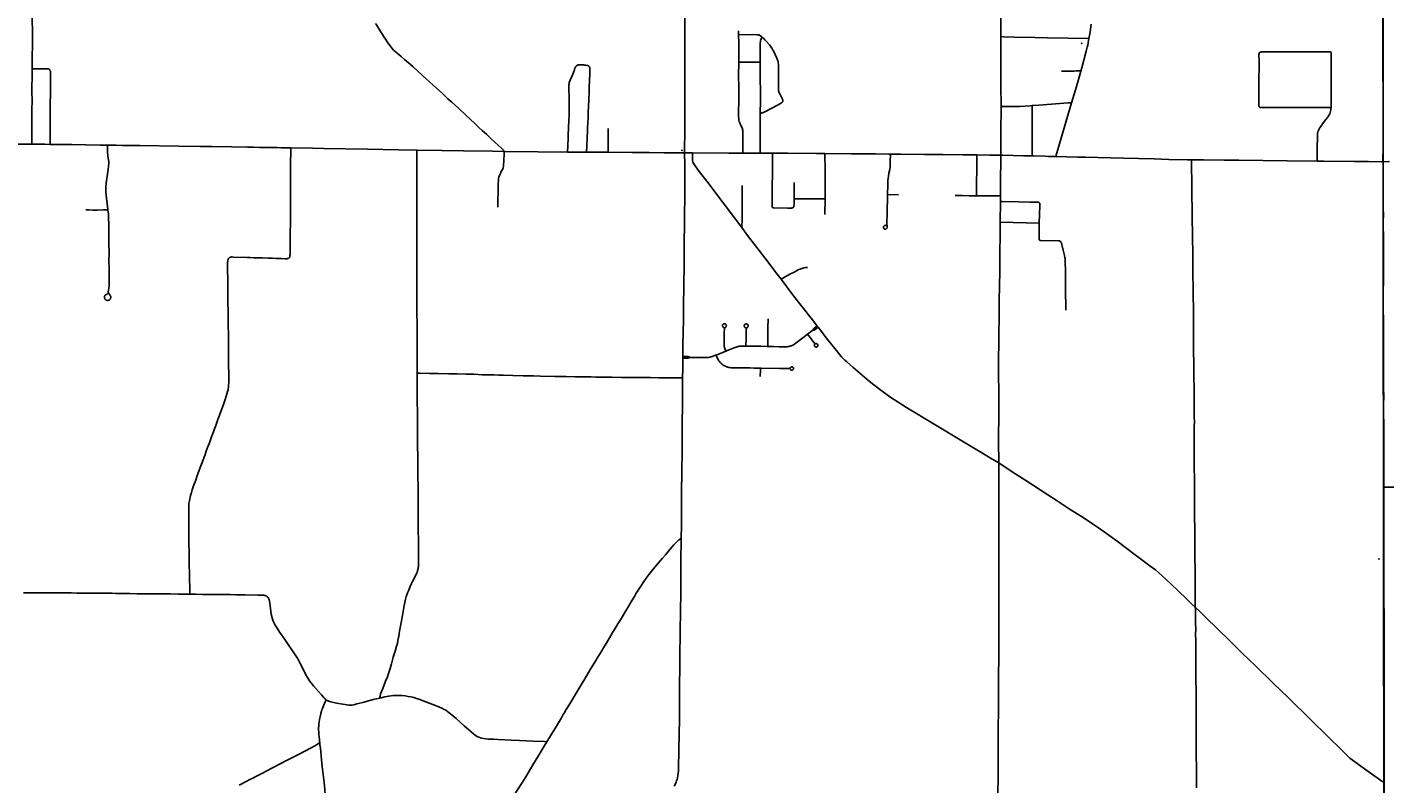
# Model space of a CAD drawing. Header units: feet. Extents: x 2113747 to 2516209, y 960708 to 1356798.
# Tile 36 of 92: x 2302517 to 2328690, y 1119233 to 1133823. Entities that reach past the tile are written whole.
import ezdxf

# ---------------------------------------------------------------- set-up
doc = ezdxf.new("R2010")
doc.units = ezdxf.units.FT
doc.header["$LTSCALE"] = 20
doc.header["$MEASUREMENT"] = 0
doc.linetypes.add('OhDOT_USTN3', pattern=[0.22, 0.165, -0.055])
for name, color, linetype in [('GM_X_County_Road', 3, 'Continuous'), ('GM_X_State_Location', 251, 'Continuous'), ('GM_X_State_Route', 1, 'Continuous'), ('GM_X_Township', 251, 'OhDOT_USTN3'), ('GM_X_Township_Road', 4, 'Continuous'), ('GM_X_Township_Subdivision', 4, 'Continuous'), ('GM_X_Unincorporated_Location', 2, 'Continuous')]:
    doc.layers.add(name, color=color, linetype=linetype)
doc.styles.add('Styledgn030', font='dgn030.shx')

msp = doc.modelspace()

# ---------------------------------------------------------------- linework, layer by layer
at = {"layer": 'GM_X_County_Road', "flags": 128}
for points in [[(2321290, 1133640), (2321290, 1133641), (2321287, 1134084), (2321285, 1134338), (2321285, 1134350), (2321284, 1134427), (2321283, 1134548), (2321286, 1134843)], [(2328655, 1133516), (2328655, 1133559), (2328657, 1133713), (2328656, 1133779), (2328656, 1133877), (2328657, 1134099), (2328657, 1134140), (2328657, 1134174), (2328657, 1134238), (2328656, 1134373), (2328657, 1134543), (2328659, 1134750), (2328659, 1134767)], [(2302613, 1133021), (2302613, 1133116), (2302615, 1133311), (2302617, 1133421), (2302617, 1133595), (2302617, 1133765), (2302616, 1133942), (2302616, 1134093), (2302619, 1134292), (2302620, 1134472)], [(2321293, 1132293), (2321290, 1132703), (2321290, 1133048), (2321290, 1133412), (2321290, 1133640)], [(2322830, 1132976), (2322847, 1133038), (2322934, 1133361), (2322953, 1133435), (2322962, 1133475), (2322971, 1133520), (2322979, 1133571), (2322985, 1133605)], [(2328655, 1131228), (2328654, 1131252), (2328654, 1131337), (2328655, 1131436), (2328656, 1131636), (2328657, 1131797), (2328658, 1131984), (2328658, 1132115), (2328657, 1132250), (2328658, 1132332), (2328658, 1132407), (2328658, 1132568), (2328657, 1132735), (2328657, 1132844), (2328656, 1132962), (2328656, 1133057), (2328655, 1133159), (2328655, 1133224), (2328655, 1133306), (2328655, 1133369), (2328655, 1133445), (2328655, 1133516)], [(2302610, 1131565), (2302610, 1131590), (2302610, 1131649), (2302610, 1131753), (2302610, 1131920), (2302610, 1131986), (2302609, 1132087), (2302608, 1132268), (2302612, 1132368), (2302610, 1132614), (2302613, 1132907), (2302613, 1133021)], [(2322652, 1132365), (2322702, 1132532), (2322764, 1132742), (2322830, 1132976)], [(2321289, 1131354), (2321289, 1131697), (2321289, 1131920), (2321292, 1132162), (2321293, 1132293)], [(2322348, 1131328), (2322366, 1131400), (2322416, 1131570), (2322541, 1131992), (2322652, 1132365)], [(2299614, 1131575), (2299647, 1131578), (2299703, 1131582), (2299814, 1131583), (2300566, 1131577), (2301084, 1131574), (2301668, 1131569), (2301931, 1131569), (2302406, 1131566), (2302610, 1131565)], [(2302610, 1131565), (2302859, 1131564), (2302963, 1131563)], [(2302963, 1131563), (2303376, 1131559), (2303648, 1131554), (2303923, 1131549), (2304066, 1131547)], [(2304066, 1131547), (2304232, 1131545), (2304347, 1131544), (2304688, 1131539), (2305442, 1131528), (2305856, 1131522), (2306085, 1131519), (2306456, 1131512), (2306765, 1131506), (2306822, 1131506), (2306886, 1131506), (2306997, 1131505), (2307053, 1131504), (2307138, 1131503), (2307200, 1131503), (2307334, 1131500), (2307413, 1131499), (2307481, 1131497), (2307600, 1131495)], [(2307600, 1131495), (2308019, 1131487), (2308236, 1131485), (2309078, 1131470), (2309675, 1131459), (2310030, 1131454)], [(2310030, 1131454), (2310511, 1131446), (2310928, 1131437), (2311488, 1131429), (2311712, 1131426)], [(2311712, 1131426), (2312366, 1131417), (2312935, 1131414)], [(2312935, 1131414), (2313235, 1131412), (2313303, 1131412)], [(2313303, 1131412), (2313719, 1131410)], [(2313719, 1131410), (2314186, 1131407)], [(2314186, 1131407), (2314510, 1131405), (2314801, 1131402), (2314969, 1131401)], [(2314969, 1131401), (2315054, 1131401), (2315192, 1131399)], [(2315192, 1131399), (2315342, 1131398), (2315343, 1131398)], [(2315343, 1131398), (2315342, 1131321), (2315344, 1131272), (2315346, 1131253), (2315352, 1131228), (2315359, 1131206), (2315368, 1131186), (2315379, 1131167), (2315392, 1131149), (2315474, 1131042), (2315645, 1130822), (2315834, 1130570), (2315975, 1130384), (2316293, 1129961)], [(2315343, 1131398), (2316042, 1131395), (2316314, 1131394)], [(2316314, 1131394), (2316650, 1131394)], [(2316650, 1131394), (2316884, 1131393)], [(2316884, 1131393), (2317177, 1131392), (2317732, 1131388), (2317897, 1131387)], [(2317897, 1131387), (2318406, 1131382), (2318862, 1131378), (2319131, 1131376), (2319158, 1131376)], [(2319158, 1131376), (2319358, 1131374), (2319818, 1131369), (2320169, 1131367), (2320552, 1131362), (2320772, 1131359), (2320828, 1131359)], [(2320828, 1131359), (2321067, 1131356), (2321230, 1131355), (2321289, 1131354)], [(2321282, 1130568), (2321284, 1130783), (2321289, 1131354)], [(2321289, 1131354), (2321329, 1131354), (2321722, 1131344), (2321894, 1131340)], [(2321894, 1131340), (2321916, 1131339), (2322134, 1131333)], [(2322134, 1131333), (2322209, 1131331), (2322348, 1131328)], [(2322348, 1131328), (2322773, 1131318)], [(2322773, 1131318), (2322919, 1131315), (2323652, 1131296), (2323944, 1131288), (2324243, 1131281), (2324525, 1131274), (2324878, 1131267), (2324960, 1131266)], [(2324960, 1131266), (2325193, 1131262), (2325595, 1131257), (2325877, 1131256), (2326809, 1131246), (2327388, 1131239)], [(2327388, 1131239), (2327507, 1131238), (2328107, 1131232), (2328376, 1131230), (2328629, 1131228), (2328655, 1131228)], [(2328655, 1131228), (2328779, 1131234)], [(2328671, 1124951), (2328672, 1125021), (2328672, 1125090), (2328671, 1125241), (2328670, 1125349), (2328671, 1125481), (2328669, 1125648), (2328669, 1125826), (2328669, 1125891), (2328668, 1126019), (2328668, 1126144), (2328668, 1126199), (2328667, 1126337), (2328667, 1126478), (2328667, 1126555), (2328668, 1126696), (2328665, 1126874), (2328665, 1126952), (2328665, 1127053), (2328664, 1127158), (2328664, 1127240), (2328664, 1127309), (2328664, 1127386), (2328665, 1127466), (2328665, 1127551), (2328664, 1127634), (2328665, 1127781), (2328663, 1127929), (2328663, 1128037), (2328662, 1128129), (2328660, 1128437), (2328661, 1128545), (2328661, 1128657), (2328661, 1128758), (2328662, 1128906), (2328662, 1128959), (2328662, 1129054), (2328663, 1129132), (2328663, 1129267), (2328663, 1129464), (2328662, 1129569), (2328663, 1129785), (2328661, 1129995), (2328661, 1130097), (2328662, 1130199), (2328661, 1130333), (2328660, 1130586), (2328660, 1130734), (2328661, 1130944), (2328658, 1131150), (2328655, 1131228)], [(2321276, 1130063), (2321281, 1130464)], [(2321281, 1130464), (2321282, 1130568)], [(2316293, 1129961), (2316406, 1129808), (2316541, 1129631), (2316783, 1129316), (2316950, 1129095), (2317051, 1128963)], [(2321247, 1125419), (2321245, 1125839), (2321246, 1126410), (2321246, 1126764), (2321245, 1127148), (2321245, 1127512), (2321246, 1127644), (2321251, 1127991), (2321253, 1128146), (2321254, 1128208), (2321255, 1128273), (2321256, 1128427), (2321258, 1128549), (2321266, 1129110), (2321267, 1129241), (2321270, 1129474), (2321273, 1129818), (2321276, 1130063)], [(2317051, 1128963), (2317255, 1128692), (2317342, 1128579), (2317435, 1128465), (2317656, 1128180), (2317748, 1128060)], [(2317748, 1128060), (2317765, 1128038)], [(2317765, 1128038), (2317946, 1127802), (2318143, 1127553), (2318179, 1127510), (2318216, 1127469), (2318262, 1127422), (2318283, 1127402), (2318320, 1127370), (2318436, 1127268), (2318748, 1127000), (2318842, 1126923), (2318997, 1126807), (2319167, 1126684), (2319236, 1126635), (2319466, 1126491), (2319520, 1126459), (2319659, 1126373), (2319811, 1126282), (2320166, 1126069), (2320439, 1125905), (2320827, 1125672), (2320987, 1125575), (2321133, 1125487), (2321247, 1125419)], [(2321229, 1118509), (2321232, 1118957), (2321233, 1119468), (2321236, 1119859), (2321239, 1120282), (2321242, 1120679), (2321243, 1121020), (2321245, 1121312), (2321246, 1121676), (2321247, 1122080), (2321249, 1122401), (2321248, 1122693), (2321249, 1123277), (2321249, 1123635), (2321249, 1123835), (2321249, 1124163), (2321249, 1124480), (2321247, 1125419)], [(2321247, 1125419), (2321447, 1125289), (2321576, 1125206), (2321748, 1125097), (2322196, 1124805), (2322355, 1124701), (2322624, 1124525), (2322840, 1124388), (2322954, 1124316), (2323057, 1124245), (2323171, 1124168), (2323324, 1124062), (2323530, 1123910), (2323851, 1123670), (2324083, 1123497), (2324188, 1123418), (2324266, 1123358), (2324327, 1123308), (2324399, 1123245), (2324572, 1123084), (2324704, 1122957), (2324873, 1122796), (2324972, 1122700), (2325037, 1122637)], [(2328676, 1119266), (2328676, 1119324), (2328677, 1119521), (2328677, 1119606), (2328677, 1119660), (2328677, 1119780), (2328677, 1119973), (2328676, 1120154), (2328676, 1120226), (2328677, 1120318), (2328677, 1120410), (2328676, 1120574), (2328677, 1120771), (2328677, 1120840), (2328677, 1120935), (2328678, 1121129), (2328678, 1121237), (2328679, 1121345), (2328678, 1121473), (2328678, 1121551), (2328676, 1121808), (2328676, 1121860), (2328676, 1122008), (2328676, 1122198), (2328675, 1122388), (2328675, 1122503), (2328675, 1122579), (2328674, 1122661), (2328674, 1122877), (2328673, 1123091), (2328672, 1123225), (2328670, 1123412), (2328669, 1123563), (2328671, 1123638), (2328673, 1123707), (2328671, 1123967), (2328671, 1124088), (2328670, 1124153), (2328671, 1124281), (2328670, 1124400), (2328671, 1124531), (2328671, 1124662), (2328672, 1124770), (2328671, 1124810), (2328671, 1124892), (2328671, 1124951)], [(2312538, 1120045), (2312628, 1120193), (2312720, 1120345), (2312815, 1120506), (2312852, 1120568), (2312869, 1120596), (2312909, 1120664), (2312976, 1120773), (2313083, 1120950), (2313103, 1120984), (2313160, 1121080), (2313268, 1121259), (2313293, 1121301), (2313385, 1121457), (2313461, 1121580), (2313525, 1121687), (2313561, 1121746), (2313647, 1121889), (2313689, 1121959), (2313796, 1122136), (2313879, 1122274), (2313905, 1122316), (2313953, 1122398), (2313991, 1122459), (2314020, 1122506), (2314133, 1122695), (2314150, 1122723), (2314224, 1122847), (2314236, 1122868), (2314259, 1122907), (2314345, 1123046), (2314403, 1123134), (2314451, 1123201), (2314511, 1123278), (2314585, 1123370), (2314689, 1123493), (2314766, 1123582), (2314823, 1123650), (2314938, 1123787), (2314985, 1123838), (2315018, 1123874), (2315081, 1123935), (2315091, 1123944), (2315104, 1123952), (2315115, 1123960), (2315126, 1123966)], [(2302444, 1122917), (2302634, 1122916), (2302752, 1122916), (2302844, 1122916), (2302916, 1122916), (2303008, 1122916), (2303155, 1122915), (2303336, 1122913), (2303355, 1122913), (2303372, 1122913), (2303474, 1122911), (2303562, 1122911), (2303733, 1122910), (2303956, 1122907), (2304153, 1122906), (2304228, 1122904), (2304379, 1122902), (2304497, 1122901), (2304641, 1122898), (2304789, 1122897), (2305029, 1122895), (2305140, 1122894), (2305281, 1122894), (2305426, 1122892), (2305600, 1122891), (2305656, 1122889)], [(2305656, 1122889), (2305767, 1122887), (2305895, 1122886), (2306000, 1122885), (2306194, 1122883), (2306253, 1122882), (2306331, 1122881), (2306433, 1122881), (2306538, 1122879), (2306722, 1122876), (2306964, 1122873), (2307037, 1122872), (2307053, 1122871), (2307069, 1122870), (2307081, 1122868), (2307091, 1122866), (2307101, 1122864), (2307110, 1122862), (2307118, 1122859), (2307125, 1122856), (2307131, 1122853), (2307138, 1122848), (2307148, 1122841), (2307158, 1122829), (2307163, 1122823), (2307167, 1122816), (2307171, 1122809), (2307176, 1122799), (2307184, 1122778), (2307190, 1122750), (2307195, 1122721), (2307203, 1122666), (2307215, 1122565), (2307224, 1122503), (2307233, 1122461), (2307242, 1122426), (2307254, 1122391), (2307267, 1122357), (2307283, 1122321), (2307299, 1122292), (2307335, 1122237), (2307389, 1122154), (2307484, 1122016), (2307548, 1121921), (2307620, 1121816), (2307682, 1121723), (2307726, 1121654), (2307756, 1121603), (2307775, 1121565), (2307813, 1121493), (2307891, 1121337), (2307920, 1121282), (2307940, 1121248), (2307961, 1121218), (2307987, 1121184), (2308040, 1121121), (2308135, 1121013), (2308192, 1120949), (2308225, 1120908), (2308237, 1120894), (2308251, 1120878), (2308259, 1120870), (2308267, 1120863), (2308273, 1120857), (2308281, 1120851)], [(2325037, 1122637), (2325122, 1122555), (2325252, 1122429), (2325447, 1122239), (2325722, 1121971), (2325949, 1121748), (2326190, 1121515), (2326547, 1121168), (2326827, 1120895), (2327257, 1120472), (2327597, 1120140), (2327846, 1119893), (2327973, 1119770), (2328016, 1119730), (2328059, 1119694), (2328180, 1119605), (2328391, 1119455), (2328633, 1119285), (2328643, 1119279), (2328653, 1119273), (2328665, 1119269), (2328676, 1119266)], [(2308158, 1120027), (2308155, 1120058), (2308152, 1120095), (2308148, 1120133), (2308143, 1120184), (2308140, 1120232), (2308136, 1120279), (2308136, 1120315), (2308137, 1120345), (2308139, 1120371), (2308141, 1120397), (2308145, 1120420), (2308153, 1120473), (2308165, 1120527), (2308180, 1120588), (2308192, 1120636), (2308200, 1120661), (2308209, 1120686), (2308221, 1120715), (2308230, 1120738), (2308264, 1120814), (2308281, 1120851)], [(2308281, 1120851), (2308290, 1120846), (2308298, 1120841), (2308311, 1120835), (2308324, 1120830), (2308337, 1120825), (2308351, 1120820), (2308373, 1120814), (2308425, 1120803), (2308518, 1120784), (2308683, 1120755), (2308719, 1120750), (2308746, 1120749), (2308779, 1120751), (2308815, 1120758), (2308872, 1120773), (2308986, 1120803), (2309190, 1120856), (2309317, 1120887)], [(2309317, 1120887), (2309339, 1120893), (2309413, 1120910), (2309487, 1120924), (2309532, 1120931), (2309574, 1120935), (2309616, 1120936), (2309682, 1120936), (2309741, 1120933), (2309806, 1120927), (2309861, 1120920), (2309906, 1120912), (2309953, 1120901), (2310004, 1120886), (2310066, 1120865), (2310151, 1120833), (2310338, 1120761), (2310387, 1120742), (2310463, 1120711), (2310511, 1120690), (2310555, 1120669), (2310586, 1120651), (2310618, 1120630), (2310655, 1120603), (2310708, 1120559), (2310785, 1120493), (2310941, 1120353), (2311032, 1120272), (2311120, 1120198), (2311151, 1120174), (2311179, 1120155), (2311202, 1120142), (2311227, 1120131), (2311255, 1120121), (2311284, 1120113), (2311316, 1120107), (2311359, 1120101), (2311411, 1120096), (2311516, 1120091), (2311598, 1120088), (2311847, 1120076), (2312007, 1120067), (2312267, 1120055), (2312490, 1120046), (2312538, 1120045)], [(2306606, 1119207), (2306736, 1119276), (2306809, 1119314), (2306867, 1119344), (2306925, 1119375), (2307039, 1119433), (2307138, 1119485), (2307237, 1119537), (2307394, 1119619), (2307531, 1119689), (2307759, 1119806), (2307978, 1119919), (2308076, 1119974), (2308114, 1119999), (2308158, 1120027)], [(2308276, 1118589), (2308277, 1118618), (2308278, 1118768), (2308277, 1118832), (2308276, 1118878), (2308271, 1118943), (2308254, 1119126), (2308240, 1119260), (2308230, 1119361), (2308207, 1119567), (2308192, 1119705), (2308169, 1119922), (2308162, 1119986), (2308158, 1120027)], [(2311588, 1118575), (2311651, 1118658), (2311722, 1118752), (2311794, 1118850), (2311869, 1118961), (2311900, 1119007), (2311960, 1119097), (2312066, 1119265), (2312147, 1119400), (2312265, 1119598), (2312370, 1119768), (2312485, 1119958), (2312538, 1120045)], [(2328676, 1118490), (2328675, 1118592), (2328675, 1118815), (2328675, 1118999), (2328676, 1119124), (2328675, 1119200), (2328676, 1119266)]]:
    msp.add_lwpolyline(points, dxfattribs=at)
at = {"layer": 'GM_X_State_Route', "flags": 128}
for points in [[(2315192, 1131399), (2315193, 1131873), (2315195, 1132297), (2315196, 1132645), (2315198, 1133140), (2315197, 1133498), (2315198, 1133859), (2315198, 1133925), (2315194, 1134024), (2315187, 1134151), (2315178, 1134388)], [(2315186, 1129753), (2315187, 1129945), (2315193, 1130805), (2315193, 1131163), (2315192, 1131399)], [(2315125, 1123897), (2315126, 1123966), (2315129, 1124227), (2315129, 1124568), (2315133, 1124854), (2315138, 1125251), (2315142, 1125654), (2315145, 1126031), (2315150, 1126697), (2315152, 1127062), (2315154, 1127235), (2315155, 1127422), (2315155, 1127440), (2315156, 1127472), (2315159, 1127684), (2315169, 1128186), (2315173, 1128426), (2315178, 1128866), (2315183, 1129207), (2315184, 1129515), (2315186, 1129753)], [(2314993, 1119189), (2315014, 1119234), (2315027, 1119265), (2315037, 1119293), (2315046, 1119317), (2315054, 1119349), (2315062, 1119388), (2315068, 1119434), (2315072, 1119480), (2315076, 1119542), (2315082, 1119874), (2315088, 1120202), (2315090, 1120468), (2315092, 1120694), (2315096, 1121164), (2315100, 1121449), (2315101, 1121722), (2315106, 1122121), (2315108, 1122295), (2315110, 1122449), (2315111, 1122577), (2315117, 1122909), (2315116, 1123003), (2315116, 1123099), (2315120, 1123594), (2315125, 1123879), (2315125, 1123897)]]:
    msp.add_lwpolyline(points, dxfattribs=at)
at = {"layer": 'GM_X_Township', "flags": 128}
for points in [[(2328572, 1144328), (2328741, 1144307), (2329035, 1144313), (2331534, 1144358), (2338701, 1144446), (2338848, 1144450), (2341636, 1144534), (2354684, 1144590), (2354716, 1139626), (2354692, 1139090), (2354770, 1134464), (2354823, 1131921), (2354900, 1127851), (2354927, 1125372), (2355016, 1118560), (2354932, 1118559), (2348534, 1118533), (2348258, 1118529), (2341409, 1118380), (2335351, 1118517), (2334911, 1118504), (2328670, 1118495), (2328670, 1119253), (2328663, 1124950), (2328657, 1131227), (2328653, 1134141), (2328651, 1136742), (2328635, 1142304), (2328630, 1142401), (2328612, 1142470), (2328572, 1144328)], [(2299033, 1144176), (2303719, 1144224), (2311059, 1144273), (2311621, 1144272), (2311712, 1144286), (2315176, 1144280), (2318840, 1144268), (2321217, 1144269), (2323108, 1144286), (2328491, 1144330), (2328572, 1144328), (2328612, 1142470), (2328630, 1142401), (2328635, 1142304), (2328651, 1136742), (2328653, 1134141), (2328657, 1131227), (2328663, 1124950), (2328670, 1119253), (2328670, 1118495), (2325058, 1118507), (2321212, 1118516), (2314610, 1118563), (2311596, 1118575), (2308267, 1118589), (2305447, 1118586), (2305355, 1118577), (2305256, 1118586), (2302815, 1118637), (2300974, 1118651), (2299393, 1118653), (2299080, 1118654), (2299075, 1121792), (2299063, 1131449), (2299059, 1134619), (2299058, 1135376), (2299058, 1135395), (2299044, 1139886), (2299046, 1140060), (2299048, 1140210), (2299048, 1140750), (2299048, 1140868), (2299034, 1144014), (2299033, 1144176)]]:
    msp.add_lwpolyline(points, dxfattribs=at)
at = {"layer": 'GM_X_Township_Road', "flags": 128}
for points in [[(2309398, 1133631), (2309385, 1133652), (2309337, 1133731), (2309292, 1133805), (2309252, 1133868), (2309234, 1133895)], [(2322985, 1133605), (2323008, 1133726), (2323016, 1133783), (2323028, 1133878)], [(2311712, 1131426), (2311709, 1131433), (2311705, 1131442), (2311698, 1131453), (2311689, 1131463), (2311655, 1131496), (2311599, 1131546), (2311540, 1131599), (2311448, 1131683), (2311376, 1131751), (2311288, 1131833), (2311225, 1131891), (2311146, 1131965), (2310971, 1132128), (2310836, 1132253), (2310701, 1132377), (2310630, 1132441), (2310522, 1132542), (2310347, 1132705), (2310276, 1132769), (2310218, 1132822), (2310056, 1132970), (2309950, 1133064), (2309871, 1133132), (2309792, 1133201), (2309725, 1133259), (2309686, 1133291), (2309649, 1133321), (2309604, 1133360), (2309581, 1133382), (2309551, 1133411), (2309532, 1133434), (2309512, 1133461), (2309472, 1133518), (2309425, 1133589), (2309398, 1133631)], [(2321290, 1133640), (2321339, 1133638), (2321547, 1133632), (2321941, 1133622), (2322187, 1133618), (2322985, 1133605)], [(2305656, 1122889), (2305655, 1122910), (2305653, 1123016), (2305649, 1123171), (2305644, 1123328), (2305643, 1123416), (2305642, 1123465), (2305641, 1123574), (2305639, 1123649), (2305638, 1123725), (2305636, 1123849), (2305636, 1123918), (2305635, 1124043), (2305634, 1124138), (2305632, 1124298), (2305632, 1124420), (2305633, 1124507), (2305634, 1124577), (2305635, 1124611), (2305637, 1124635), (2305641, 1124662), (2305645, 1124689), (2305650, 1124722), (2305659, 1124759), (2305668, 1124791), (2305685, 1124851), (2305701, 1124901), (2305726, 1124976), (2305766, 1125090), (2305790, 1125157), (2305808, 1125207), (2305834, 1125279), (2305866, 1125364), (2305922, 1125515), (2305954, 1125601), (2305970, 1125648), (2305995, 1125715), (2306030, 1125811), (2306072, 1125925), (2306108, 1126023), (2306129, 1126078), (2306152, 1126140), (2306189, 1126238), (2306252, 1126410), (2306302, 1126549), (2306329, 1126624), (2306361, 1126728), (2306382, 1126799), (2306389, 1126827), (2306393, 1126850), (2306397, 1126882), (2306400, 1126915), (2306402, 1126978), (2306403, 1127063), (2306403, 1127160), (2306401, 1127282), (2306401, 1127373), (2306399, 1127544), (2306398, 1127643), (2306397, 1127741), (2306396, 1127883), (2306394, 1128090), (2306392, 1128205), (2306389, 1128344), (2306387, 1128508), (2306384, 1128600), (2306385, 1128708), (2306385, 1128785), (2306384, 1128883), (2306383, 1128990), (2306380, 1129113), (2306380, 1129172), (2306380, 1129257), (2306381, 1129287), (2306383, 1129314), (2306385, 1129327), (2306387, 1129337), (2306389, 1129342), (2306391, 1129347), (2306394, 1129353), (2306399, 1129360), (2306405, 1129367), (2306410, 1129372), (2306415, 1129377), (2306421, 1129381), (2306427, 1129384), (2306434, 1129387), (2306440, 1129389), (2306446, 1129390), (2306450, 1129391), (2306458, 1129391), (2306467, 1129391), (2306497, 1129390), (2306750, 1129382), (2306815, 1129379), (2306890, 1129377), (2306943, 1129376), (2307051, 1129373), (2307166, 1129369), (2307245, 1129366), (2307317, 1129364), (2307422, 1129360), (2307487, 1129358), (2307516, 1129357), (2307526, 1129358), (2307535, 1129359), (2307542, 1129362), (2307549, 1129364), (2307557, 1129368), (2307562, 1129371), (2307568, 1129376), (2307571, 1129379), (2307575, 1129384), (2307578, 1129389), (2307580, 1129395), (2307582, 1129401), (2307584, 1129419), (2307585, 1129438), (2307585, 1129464), (2307585, 1129517), (2307585, 1129595), (2307586, 1129701), (2307588, 1129851), (2307592, 1130048), (2307593, 1130127), (2307594, 1130241), (2307595, 1130313), (2307596, 1130435), (2307596, 1130563), (2307597, 1130681), (2307597, 1130802), (2307596, 1130884), (2307596, 1131032), (2307596, 1131137), (2307597, 1131252), (2307598, 1131376), (2307599, 1131478), (2307600, 1131495)], [(2310029, 1129907), (2310028, 1129988), (2310028, 1130106), (2310028, 1130290), (2310028, 1130428), (2310028, 1130700), (2310028, 1130822), (2310029, 1130904), (2310029, 1131024), (2310030, 1131251), (2310030, 1131333), (2310030, 1131429), (2310030, 1131454)], [(2325037, 1122637), (2325035, 1122702), (2325033, 1122830), (2325033, 1122918), (2325033, 1123023), (2325031, 1123384), (2325029, 1123586), (2325028, 1123732), (2325026, 1123958), (2325025, 1124090), (2325025, 1124190), (2325025, 1124224), (2325024, 1124312), (2325021, 1124463), (2325019, 1124654), (2325019, 1124773), (2325019, 1124856), (2325020, 1124955), (2325019, 1125050), (2325019, 1125162), (2325017, 1125280), (2325016, 1125368), (2325017, 1125473), (2325017, 1125533), (2325017, 1125606), (2325017, 1125685), (2325016, 1125815), (2325017, 1125933), (2325017, 1126041), (2325017, 1126123), (2325018, 1126208), (2325017, 1126310), (2325017, 1126443), (2325017, 1126529), (2325017, 1126599), (2325014, 1126802), (2325012, 1126923), (2325011, 1127004), (2325008, 1127137), (2325007, 1127260), (2325005, 1127417), (2325004, 1127499), (2325002, 1127605), (2325001, 1127674), (2325001, 1127835), (2325001, 1127918), (2325001, 1128003), (2325000, 1128113), (2325000, 1128228), (2324999, 1128436), (2324998, 1128603), (2324997, 1128773), (2324994, 1128878), (2324991, 1128981), (2324990, 1129071), (2324989, 1129162), (2324987, 1129323), (2324986, 1129500), (2324983, 1129730), (2324983, 1129837), (2324983, 1129922), (2324979, 1130045), (2324976, 1130131), (2324974, 1130217), (2324973, 1130355), (2324972, 1130541), (2324969, 1130709), (2324967, 1130813), (2324963, 1131148), (2324961, 1131244), (2324960, 1131266)], [(2310030, 1129384), (2310030, 1129447), (2310030, 1129658), (2310029, 1129847), (2310029, 1129907)], [(2310035, 1127653), (2310036, 1127714), (2310035, 1127927), (2310034, 1128101), (2310032, 1128295), (2310031, 1128512), (2310030, 1128695), (2310030, 1128814), (2310030, 1128918), (2310030, 1129056), (2310030, 1129164), (2310030, 1129302), (2310030, 1129384)], [(2310036, 1127151), (2310035, 1127244), (2310035, 1127324), (2310034, 1127403), (2310035, 1127603), (2310035, 1127653)], [(2309317, 1120887), (2309318, 1120901), (2309320, 1120923), (2309321, 1120927), (2309322, 1120933), (2309323, 1120938), (2309327, 1120950), (2309332, 1120966), (2309373, 1121072), (2309428, 1121210), (2309462, 1121298), (2309477, 1121338), (2309512, 1121455), (2309539, 1121549), (2309576, 1121675), (2309611, 1121791), (2309640, 1121886), (2309654, 1121936), (2309666, 1121994), (2309682, 1122081), (2309698, 1122175), (2309729, 1122343), (2309753, 1122479), (2309786, 1122669), (2309797, 1122730), (2309812, 1122794), (2309824, 1122842), (2309830, 1122860), (2309837, 1122879), (2309852, 1122918), (2309873, 1122970), (2309902, 1123039), (2309927, 1123095), (2309939, 1123120), (2309952, 1123145), (2309982, 1123203), (2310013, 1123261), (2310024, 1123285), (2310031, 1123304), (2310039, 1123325), (2310045, 1123345), (2310050, 1123364), (2310053, 1123384), (2310057, 1123405), (2310059, 1123426), (2310061, 1123455), (2310062, 1123486), (2310063, 1123637), (2310062, 1123706), (2310059, 1123961), (2310056, 1124095), (2310056, 1124223), (2310055, 1124325), (2310055, 1124430), (2310055, 1124555), (2310054, 1124666), (2310054, 1124800), (2310053, 1124905), (2310052, 1125007), (2310050, 1125108), (2310049, 1125203), (2310046, 1125518), (2310045, 1125768), (2310044, 1125830), (2310044, 1126004), (2310044, 1126102), (2310043, 1126223), (2310042, 1126334), (2310040, 1126449), (2310037, 1126551), (2310033, 1126678), (2310033, 1126897), (2310034, 1127008), (2310036, 1127130), (2310036, 1127151)], [(2310036, 1127151), (2310082, 1127150), (2310275, 1127146), (2310449, 1127142), (2310649, 1127138), (2310715, 1127137), (2310808, 1127136), (2310979, 1127132), (2311129, 1127129), (2311291, 1127122), (2311514, 1127116), (2311611, 1127113), (2311692, 1127111), (2311877, 1127107), (2312077, 1127102), (2312280, 1127099), (2312415, 1127095), (2312689, 1127089), (2312900, 1127085), (2313084, 1127081), (2313182, 1127080), (2313260, 1127080), (2313390, 1127078), (2313479, 1127077), (2313568, 1127076), (2313688, 1127074), (2313789, 1127073), (2313977, 1127070), (2314167, 1127067), (2314344, 1127068), (2314537, 1127065), (2314686, 1127064), (2314802, 1127064), (2314899, 1127063), (2315007, 1127062), (2315085, 1127062), (2315138, 1127062), (2315152, 1127062)], [(2328671, 1124951), (2328714, 1124951), (2328932, 1124950), (2329199, 1124953), (2329471, 1124956), (2329743, 1124957), (2330060, 1124961), (2330313, 1124964), (2330510, 1124963), (2330801, 1124964), (2331212, 1124970), (2331350, 1124971), (2331858, 1124975), (2332104, 1124977), (2332354, 1124980), (2332754, 1124981), (2332931, 1124982), (2333351, 1124986), (2333844, 1124992), (2334251, 1124996), (2334746, 1125003), (2335209, 1125007), (2335291, 1125008)], [(2325061, 1119156), (2325060, 1119239), (2325059, 1119312), (2325058, 1119389), (2325057, 1119502), (2325057, 1119557), (2325057, 1119620), (2325055, 1119709), (2325056, 1119836), (2325056, 1119951), (2325055, 1120115), (2325053, 1120254), (2325052, 1120351), (2325053, 1120508), (2325054, 1120639), (2325053, 1120739), (2325052, 1120895), (2325051, 1120995), (2325050, 1121108), (2325049, 1121158), (2325049, 1121223), (2325048, 1121282), (2325048, 1121331), (2325047, 1121515), (2325046, 1121771), (2325045, 1121915), (2325045, 1122004), (2325043, 1122112), (2325044, 1122224), (2325043, 1122322), (2325041, 1122486), (2325038, 1122600), (2325037, 1122637)]]:
    msp.add_lwpolyline(points, dxfattribs=at)
at = {"layer": 'GM_X_Township_Subdivision', "flags": 128}
for points in [[(2316233, 1133682), (2316233, 1133750)], [(2316234, 1133150), (2316234, 1133513), (2316233, 1133682)], [(2316233, 1133682), (2316582, 1133677), (2316607, 1133676), (2316623, 1133673), (2316635, 1133669), (2316644, 1133664), (2316654, 1133658), (2316664, 1133650), (2316674, 1133641), (2316686, 1133631)], [(2316651, 1133149), (2316651, 1133394), (2316651, 1133513), (2316652, 1133549), (2316656, 1133569), (2316660, 1133585), (2316666, 1133599), (2316670, 1133608), (2316677, 1133619), (2316686, 1133631)], [(2316651, 1132163), (2316671, 1132166), (2316684, 1132170), (2316698, 1132174), (2316710, 1132178), (2316728, 1132186), (2316992, 1132326), (2317058, 1132363), (2317067, 1132369), (2317072, 1132375), (2317078, 1132384), (2317082, 1132394), (2317084, 1132405), (2317083, 1132415), (2317080, 1132426), (2317076, 1132434), (2317018, 1132547), (2317009, 1132566), (2317005, 1132581), (2317001, 1132603), (2317000, 1132622), (2317001, 1132734), (2317001, 1133076), (2317000, 1133112), (2316997, 1133135), (2316992, 1133158), (2316983, 1133184), (2316967, 1133223), (2316902, 1133363), (2316887, 1133393), (2316874, 1133415), (2316857, 1133440), (2316825, 1133479), (2316768, 1133546), (2316737, 1133580), (2316717, 1133601), (2316699, 1133619), (2316686, 1133631)], [(2326271, 1132285), (2326266, 1132294), (2326263, 1132304), (2326262, 1132314), (2326261, 1132326), (2326264, 1132486), (2326264, 1132725), (2326265, 1133158), (2326264, 1133302), (2326266, 1133316), (2326270, 1133325), (2326276, 1133333), (2326281, 1133337)], [(2326281, 1133337), (2326290, 1133340), (2326298, 1133342), (2326316, 1133344), (2326334, 1133345), (2326460, 1133345), (2327012, 1133345), (2327238, 1133346), (2327634, 1133346), (2327643, 1133344), (2327651, 1133338)], [(2327653, 1132271), (2327653, 1132285), (2327654, 1132456), (2327654, 1133213), (2327656, 1133320), (2327654, 1133330), (2327651, 1133338)], [(2312935, 1131414), (2312936, 1131444), (2312939, 1131515), (2312941, 1131575), (2312944, 1131650), (2312949, 1131735), (2312954, 1131896), (2312958, 1132016), (2312964, 1132131), (2312966, 1132226), (2312967, 1132348), (2312966, 1132460), (2312964, 1132527), (2312961, 1132574), (2312959, 1132619), (2312957, 1132664), (2312957, 1132681), (2312958, 1132697), (2312960, 1132717), (2312963, 1132732), (2312967, 1132749), (2312971, 1132766), (2312985, 1132803), (2313034, 1132914), (2313049, 1132950), (2313066, 1133000), (2313077, 1133029), (2313083, 1133042), (2313087, 1133050), (2313094, 1133061), (2313101, 1133068), (2313110, 1133077), (2313116, 1133082), (2313125, 1133088), (2313132, 1133091), (2313145, 1133095), (2313155, 1133096), (2313166, 1133097), (2313183, 1133098), (2313213, 1133096), (2313241, 1133093), (2313263, 1133091), (2313284, 1133088), (2313313, 1133084), (2313324, 1133081), (2313331, 1133078), (2313339, 1133075), (2313345, 1133072), (2313350, 1133067), (2313354, 1133061), (2313357, 1133056), (2313360, 1133049), (2313363, 1133040), (2313365, 1133030), (2313366, 1133022), (2313367, 1133002), (2313367, 1132979), (2313365, 1132931), (2313358, 1132795), (2313352, 1132674), (2313349, 1132561), (2313342, 1132435), (2313336, 1132283), (2313333, 1132195), (2313329, 1132087), (2313323, 1131959), (2313322, 1131901), (2313318, 1131803), (2313313, 1131705), (2313304, 1131514), (2313303, 1131433), (2313303, 1131412)], [(2316316, 1131732), (2316317, 1131773), (2316315, 1131799), (2316313, 1131821), (2316310, 1131840), (2316305, 1131862), (2316298, 1131880), (2316278, 1131925), (2316256, 1131976), (2316245, 1132004), (2316239, 1132027), (2316236, 1132045), (2316234, 1132063), (2316232, 1132085), (2316231, 1132105), (2316234, 1132495), (2316234, 1132666), (2316232, 1132885), (2316234, 1133150)], [(2316234, 1133150), (2316651, 1133149)], [(2316651, 1132163), (2316652, 1132405), (2316651, 1133014), (2316651, 1133149)], [(2302963, 1131563), (2302963, 1131587), (2302962, 1131702), (2302962, 1131777), (2302961, 1131852), (2302961, 1131970), (2302962, 1132140), (2302962, 1132232), (2302963, 1132380), (2302964, 1132491), (2302965, 1132645), (2302965, 1132750), (2302965, 1132836), (2302967, 1132925), (2302967, 1132949), (2302965, 1132969), (2302963, 1132982), (2302960, 1132990), (2302957, 1132996), (2302953, 1133001), (2302948, 1133007), (2302941, 1133012), (2302934, 1133016), (2302925, 1133018), (2302916, 1133020), (2302905, 1133021), (2302870, 1133021), (2302777, 1133021), (2302682, 1133021), (2302626, 1133020), (2302613, 1133021)], [(2322458, 1132975), (2322492, 1132974), (2322531, 1132974), (2322601, 1132974), (2322653, 1132975), (2322703, 1132977), (2322741, 1132978), (2322774, 1132980), (2322795, 1132980), (2322813, 1132978), (2322830, 1132976)], [(2321293, 1132293), (2321480, 1132292), (2321586, 1132292), (2321652, 1132294), (2321855, 1132306), (2321891, 1132309)], [(2321891, 1132309), (2322022, 1132319), (2322588, 1132361), (2322652, 1132365)], [(2321894, 1131340), (2321894, 1131538), (2321893, 1132017), (2321891, 1132309)], [(2326271, 1132285), (2326277, 1132279), (2326286, 1132275), (2326297, 1132273), (2326777, 1132273), (2327137, 1132274), (2327481, 1132273), (2327653, 1132271)], [(2327388, 1131239), (2327388, 1131497), (2327390, 1131716), (2327392, 1131756), (2327394, 1131773), (2327400, 1131802), (2327411, 1131831), (2327420, 1131852), (2327431, 1131872), (2327455, 1131908), (2327490, 1131956), (2327554, 1132039), (2327589, 1132087), (2327606, 1132110), (2327618, 1132129), (2327627, 1132150), (2327638, 1132177), (2327645, 1132202), (2327650, 1132227), (2327652, 1132253), (2327653, 1132271)], [(2316650, 1131394), (2316650, 1131841), (2316651, 1132163)], [(2313719, 1131410), (2313719, 1131427), (2313719, 1131518), (2313719, 1131609), (2313720, 1131694), (2313720, 1131817), (2313720, 1131867)], [(2304074, 1130299), (2304066, 1130374), (2304049, 1130520), (2304034, 1130651), (2304032, 1130677), (2304031, 1130703), (2304031, 1130722), (2304032, 1130745), (2304040, 1130813), (2304071, 1131034), (2304084, 1131138), (2304090, 1131201), (2304090, 1131234), (2304087, 1131267), (2304074, 1131338), (2304070, 1131367), (2304068, 1131390), (2304067, 1131423), (2304066, 1131533), (2304066, 1131547)], [(2316314, 1131394), (2316316, 1131732)], [(2311590, 1130351), (2311593, 1130508), (2311595, 1130637), (2311598, 1130803), (2311602, 1130867), (2311606, 1130898), (2311612, 1130929), (2311618, 1130952), (2311627, 1130975), (2311639, 1130999), (2311651, 1131025), (2311679, 1131075), (2311688, 1131094), (2311693, 1131107), (2311696, 1131118), (2311700, 1131142), (2311703, 1131169), (2311707, 1131234), (2311711, 1131402), (2311712, 1131426)], [(2316885, 1130345), (2316882, 1130352), (2316880, 1130358), (2316878, 1130367), (2316877, 1130374), (2316882, 1130680), (2316884, 1131073), (2316884, 1131393)], [(2317899, 1130514), (2317900, 1130960), (2317900, 1131052), (2317897, 1131387)], [(2319104, 1130599), (2319108, 1130782), (2319111, 1130867), (2319114, 1130909), (2319119, 1130948), (2319130, 1131006), (2319145, 1131080), (2319151, 1131128), (2319154, 1131168), (2319156, 1131234), (2319158, 1131376)], [(2320816, 1130571), (2320817, 1130607), (2320818, 1130662), (2320819, 1130771), (2320821, 1130921), (2320822, 1130977), (2320824, 1131078), (2320826, 1131233), (2320828, 1131339), (2320828, 1131359)], [(2316298, 1130536), (2316298, 1130623), (2316299, 1130768)], [(2317303, 1130515), (2317306, 1130828)], [(2316293, 1129961), (2316297, 1130017), (2316299, 1130055), (2316299, 1130081), (2316299, 1130398), (2316299, 1130437), (2316298, 1130536)], [(2317281, 1130344), (2317290, 1130355), (2317295, 1130363), (2317298, 1130371), (2317300, 1130381), (2317301, 1130392), (2317303, 1130515)], [(2317303, 1130515), (2317899, 1130514)], [(2317895, 1130213), (2317899, 1130514)], [(2319092, 1130017), (2319086, 1130012), (2319078, 1130007), (2319070, 1130003), (2319060, 1130000), (2319053, 1129998), (2319048, 1129997), (2319042, 1129994), (2319036, 1129989), (2319031, 1129984), (2319027, 1129977), (2319025, 1129970), (2319024, 1129962), (2319025, 1129955), (2319028, 1129947), (2319032, 1129941), (2319037, 1129935), (2319043, 1129931), (2319048, 1129929), (2319054, 1129928), (2319060, 1129927), (2319065, 1129927), (2319070, 1129929), (2319075, 1129931), (2319079, 1129933), (2319085, 1129938), (2319090, 1129945), (2319094, 1129951), (2319097, 1129959), (2319098, 1129967), (2319099, 1129974), (2319099, 1129981), (2319098, 1129995), (2319093, 1130027), (2319092, 1130043), (2319092, 1130060), (2319096, 1130214), (2319104, 1130599)], [(2319104, 1130599), (2319314, 1130592)], [(2320407, 1130576), (2320542, 1130574), (2320677, 1130572), (2320805, 1130571), (2320816, 1130571)], [(2320816, 1130571), (2320910, 1130570), (2321058, 1130569), (2321269, 1130568), (2321282, 1130568)], [(2322029, 1130044), (2322040, 1130383), (2322040, 1130401), (2322039, 1130416), (2322037, 1130426), (2322034, 1130432), (2322029, 1130438), (2322022, 1130442), (2322014, 1130445), (2321998, 1130447), (2321854, 1130449), (2321631, 1130454), (2321313, 1130463), (2321281, 1130464)], [(2303650, 1130298), (2303709, 1130298), (2303784, 1130297), (2303869, 1130297), (2303989, 1130298), (2304056, 1130299), (2304074, 1130299)], [(2304083, 1128699), (2304076, 1128690), (2304069, 1128684), (2304065, 1128680), (2304060, 1128677), (2304055, 1128674), (2304049, 1128671), (2304039, 1128666), (2304035, 1128664), (2304030, 1128661), (2304026, 1128658), (2304021, 1128652), (2304017, 1128646), (2304013, 1128640), (2304010, 1128634), (2304008, 1128627), (2304007, 1128620), (2304006, 1128613), (2304007, 1128606), (2304008, 1128599), (2304009, 1128594), (2304012, 1128588), (2304015, 1128582), (2304019, 1128576), (2304024, 1128571), (2304029, 1128566), (2304034, 1128562), (2304041, 1128558), (2304048, 1128556), (2304055, 1128554), (2304060, 1128553), (2304065, 1128552), (2304073, 1128553), (2304079, 1128554), (2304087, 1128556), (2304093, 1128558), (2304098, 1128561), (2304102, 1128564), (2304108, 1128568), (2304113, 1128573), (2304117, 1128579), (2304121, 1128585), (2304124, 1128592), (2304126, 1128598), (2304127, 1128605), (2304128, 1128612), (2304128, 1128618), (2304127, 1128626), (2304125, 1128634), (2304122, 1128643), (2304118, 1128651), (2304114, 1128658), (2304096, 1128683), (2304091, 1128690), (2304086, 1128698), (2304083, 1128704), (2304082, 1128709), (2304081, 1128714), (2304081, 1128718), (2304086, 1128750), (2304096, 1128828), (2304099, 1128868), (2304098, 1128930), (2304096, 1129170), (2304094, 1129321), (2304095, 1129465), (2304093, 1129662), (2304091, 1129813), (2304090, 1130039), (2304088, 1130135), (2304086, 1130175), (2304083, 1130217), (2304074, 1130299)], [(2316885, 1130345), (2316892, 1130341), (2316902, 1130337), (2316914, 1130336), (2317178, 1130333), (2317233, 1130332), (2317243, 1130332), (2317251, 1130333), (2317263, 1130336), (2317272, 1130340), (2317281, 1130344)], [(2321276, 1130063), (2322029, 1130044)], [(2322516, 1129418), (2322489, 1129521), (2322459, 1129656), (2322453, 1129671), (2322446, 1129683), (2322438, 1129692), (2322429, 1129697), (2322417, 1129701), (2322400, 1129702), (2322062, 1129707), (2322048, 1129708), (2322041, 1129711), (2322034, 1129715), (2322029, 1129721), (2322026, 1129728), (2322024, 1129739), (2322024, 1129760), (2322028, 1129946), (2322029, 1130044)], [(2322531, 1129119), (2322529, 1129307), (2322527, 1129346), (2322526, 1129362), (2322523, 1129383), (2322517, 1129410), (2322516, 1129418)], [(2317051, 1128963), (2317223, 1129058), (2317316, 1129108), (2317349, 1129125), (2317395, 1129148), (2317421, 1129159), (2317433, 1129163), (2317443, 1129167), (2317456, 1129171), (2317487, 1129179), (2317520, 1129186), (2317539, 1129189), (2317550, 1129190), (2317563, 1129191)], [(2322543, 1128369), (2322536, 1128782), (2322532, 1129048), (2322531, 1129119)], [(2315985, 1127575), (2315979, 1127594), (2315967, 1127626), (2315960, 1127648), (2315957, 1127661), (2315955, 1127673), (2315954, 1127694), (2315954, 1127722), (2315953, 1127815), (2315956, 1127933), (2315958, 1128008), (2315959, 1128013), (2315960, 1128018), (2315961, 1128020), (2315962, 1128022), (2315967, 1128026), (2315971, 1128029), (2315977, 1128033), (2315983, 1128038), (2315989, 1128043), (2315992, 1128048), (2315993, 1128052), (2315995, 1128056), (2315996, 1128061), (2315996, 1128066), (2315996, 1128071), (2315995, 1128076), (2315994, 1128081), (2315992, 1128086), (2315989, 1128090), (2315986, 1128093), (2315982, 1128097), (2315979, 1128100), (2315974, 1128102), (2315970, 1128104), (2315965, 1128105), (2315960, 1128105), (2315955, 1128105), (2315950, 1128105), (2315945, 1128103), (2315941, 1128101), (2315937, 1128099), (2315933, 1128096), (2315929, 1128092), (2315927, 1128088), (2315924, 1128084), (2315922, 1128079), (2315921, 1128074), (2315921, 1128070), (2315921, 1128065), (2315922, 1128060), (2315924, 1128055), (2315926, 1128051), (2315928, 1128047), (2315932, 1128042), (2315937, 1128037), (2315960, 1128020)], [(2316372, 1127672), (2316373, 1127718), (2316375, 1127787), (2316376, 1127921), (2316378, 1127993), (2316379, 1128003), (2316379, 1128007), (2316381, 1128011), (2316383, 1128015), (2316388, 1128021), (2316397, 1128029), (2316405, 1128038), (2316409, 1128042), (2316412, 1128046), (2316414, 1128050), (2316415, 1128055), (2316416, 1128059), (2316416, 1128064), (2316416, 1128069), (2316415, 1128074), (2316413, 1128079), (2316411, 1128083), (2316408, 1128087), (2316405, 1128091), (2316401, 1128094), (2316397, 1128097), (2316393, 1128099), (2316389, 1128101), (2316383, 1128102), (2316378, 1128102), (2316373, 1128101), (2316369, 1128100), (2316364, 1128098), (2316360, 1128096), (2316356, 1128094), (2316351, 1128090), (2316349, 1128087), (2316346, 1128083), (2316344, 1128078), (2316342, 1128074), (2316341, 1128069), (2316341, 1128064), (2316341, 1128059), (2316342, 1128055), (2316344, 1128049), (2316346, 1128045), (2316349, 1128041), (2316353, 1128036), (2316360, 1128030), (2316369, 1128024), (2316381, 1128016)], [(2316794, 1127666), (2316794, 1127712), (2316798, 1128028), (2316800, 1128198)], [(2316794, 1127666), (2316903, 1127663), (2317017, 1127662), (2317109, 1127661), (2317148, 1127661), (2317167, 1127661), (2317187, 1127664), (2317205, 1127666), (2317222, 1127670), (2317237, 1127675), (2317251, 1127680), (2317265, 1127685), (2317275, 1127690), (2317293, 1127700), (2317307, 1127709), (2317344, 1127735), (2317494, 1127851), (2317563, 1127903)], [(2317563, 1127903), (2317588, 1127921), (2317661, 1127978)], [(2317697, 1127719), (2317711, 1127720), (2317718, 1127720), (2317725, 1127720), (2317731, 1127720), (2317737, 1127719), (2317740, 1127717), (2317744, 1127716), (2317748, 1127714), (2317752, 1127711), (2317755, 1127707), (2317757, 1127703), (2317759, 1127698), (2317760, 1127693), (2317761, 1127685), (2317761, 1127679), (2317760, 1127673), (2317758, 1127669), (2317755, 1127665), (2317752, 1127662), (2317748, 1127658), (2317743, 1127656), (2317739, 1127654), (2317734, 1127653), (2317729, 1127653), (2317725, 1127653), (2317720, 1127655), (2317713, 1127657), (2317708, 1127661), (2317705, 1127664), (2317701, 1127668), (2317698, 1127673), (2317696, 1127677), (2317695, 1127681), (2317694, 1127686), (2317693, 1127703), (2317694, 1127714), (2317694, 1127722), (2317693, 1127729), (2317690, 1127735), (2317687, 1127741), (2317679, 1127751), (2317619, 1127830), (2317576, 1127886), (2317563, 1127903)], [(2317661, 1127978), (2317665, 1127986), (2317669, 1127996), (2317673, 1128002), (2317677, 1128007), (2317698, 1128023), (2317730, 1128047), (2317748, 1128060)], [(2317661, 1127978), (2317679, 1127981), (2317686, 1127983), (2317696, 1127987), (2317708, 1127995), (2317744, 1128022), (2317765, 1128038)], [(2315799, 1127501), (2315941, 1127557), (2315985, 1127575)], [(2315985, 1127575), (2316130, 1127633), (2316185, 1127654), (2316204, 1127661), (2316220, 1127665), (2316236, 1127668), (2316251, 1127671), (2316265, 1127672), (2316283, 1127673), (2316372, 1127672)], [(2316372, 1127672), (2316437, 1127671), (2316663, 1127669), (2316781, 1127667), (2316794, 1127666)], [(2315155, 1127440), (2315200, 1127441), (2315253, 1127443), (2315260, 1127443), (2315267, 1127444), (2315274, 1127445), (2315281, 1127448), (2315287, 1127451), (2315294, 1127455)], [(2315156, 1127472), (2315200, 1127471), (2315257, 1127471), (2315264, 1127470), (2315270, 1127469), (2315275, 1127467), (2315279, 1127465), (2315284, 1127463), (2315289, 1127459), (2315294, 1127455)], [(2315294, 1127455), (2315320, 1127455), (2315403, 1127455), (2315543, 1127453), (2315624, 1127452), (2315638, 1127453), (2315655, 1127454), (2315670, 1127457), (2315687, 1127460), (2315703, 1127465), (2315721, 1127471), (2315786, 1127495), (2315799, 1127501)], [(2315799, 1127501), (2315809, 1127479), (2315835, 1127420), (2315843, 1127404), (2315851, 1127390), (2315861, 1127376), (2315871, 1127364), (2315892, 1127342), (2315906, 1127330), (2315922, 1127316), (2315934, 1127308), (2315946, 1127300), (2315961, 1127291), (2315978, 1127283), (2315996, 1127275), (2316010, 1127270), (2316026, 1127265), (2316046, 1127261), (2316066, 1127258), (2316089, 1127257), (2316110, 1127256), (2316182, 1127255), (2316451, 1127251), (2316533, 1127250), (2316653, 1127248)], [(2316650, 1127088), (2316652, 1127209), (2316653, 1127248)], [(2316653, 1127248), (2316667, 1127248), (2317022, 1127244), (2317101, 1127243), (2317180, 1127243), (2317202, 1127242), (2317208, 1127241), (2317214, 1127240), (2317219, 1127238), (2317222, 1127235), (2317228, 1127226), (2317232, 1127221), (2317237, 1127216), (2317242, 1127212), (2317248, 1127210), (2317253, 1127209), (2317258, 1127208), (2317263, 1127208), (2317267, 1127209), (2317272, 1127211), (2317276, 1127213), (2317280, 1127216), (2317284, 1127219), (2317287, 1127224), (2317290, 1127227), (2317291, 1127232), (2317292, 1127237), (2317293, 1127242), (2317292, 1127247), (2317291, 1127251), (2317289, 1127256), (2317286, 1127260), (2317283, 1127263), (2317279, 1127266), (2317274, 1127269), (2317270, 1127270), (2317265, 1127271), (2317260, 1127271), (2317256, 1127271), (2317251, 1127270), (2317245, 1127268), (2317240, 1127265), (2317235, 1127261), (2317227, 1127253), (2317217, 1127240)]]:
    msp.add_lwpolyline(points, dxfattribs=at)
at = {"layer": 'GM_X_Unincorporated_Location'}
for p in [(2322844, 1133512), (2315138, 1131448), (2328579, 1123570)]:
    msp.add_point(p, dxfattribs=at)

# ---------------------------------------------------------------- texts
at = {"layer": 'GM_X_State_Location', "insert": (2314893, 1125616), "char_height": 1, "attachment_point": 7, "rotation": 0, "line_spacing_factor": 0.8, "style": 'Styledgn030'}
msp.add_mtext('{\\Fdgn000|c0;\\C256;44}', dxfattribs=at)
at = {"layer": 'GM_X_State_Location', "insert": (2315145, 1125690), "char_height": 1, "attachment_point": 5, "line_spacing_factor": 0.8, "style": 'Styledgn030'}
for s in ['{\\Fdgn000|c0;\\C256;s}', '{\\Fdgn000|c0;\\C256;r}']:
    msp.add_mtext(s, dxfattribs=at)

doc.saveas('drawing.dxf')
